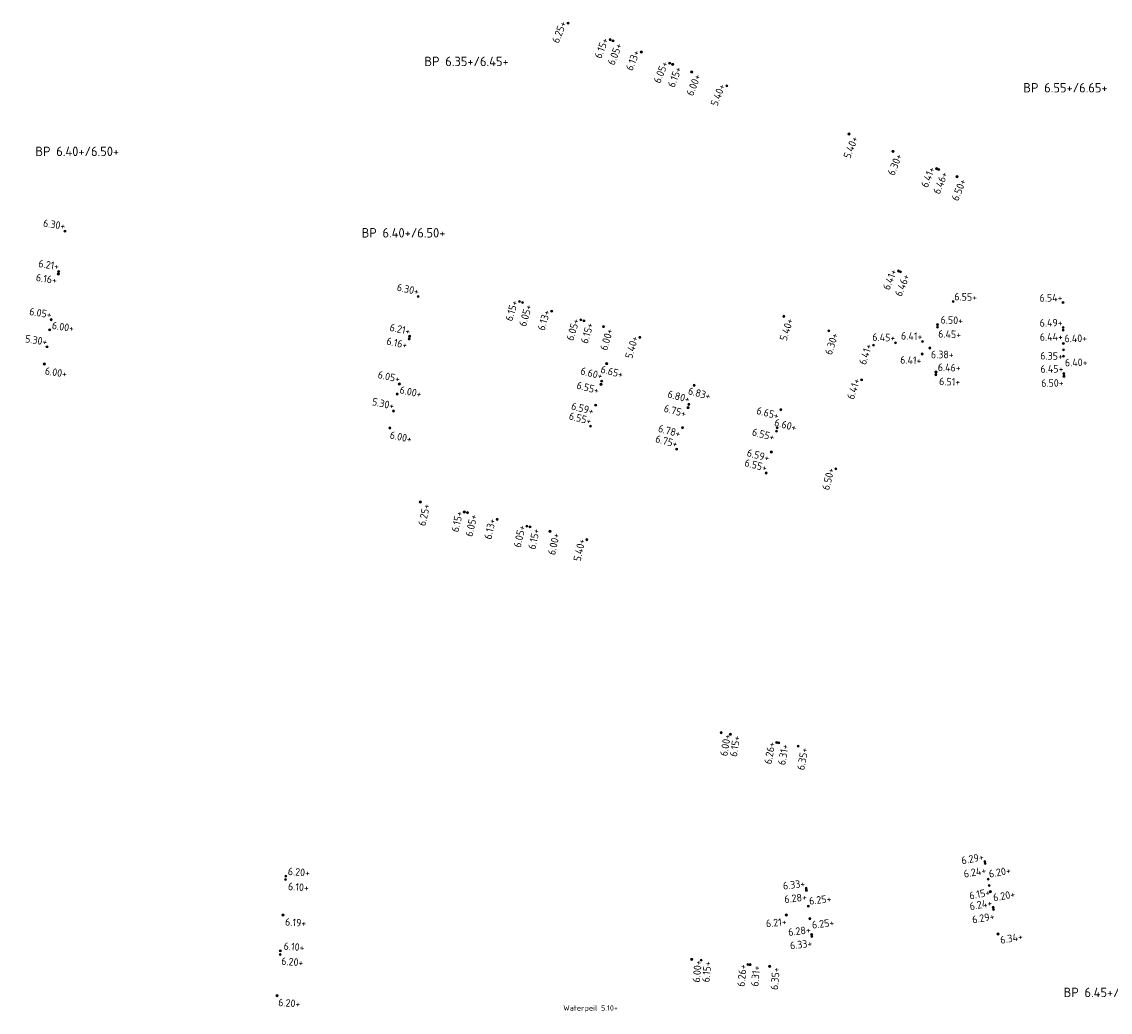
# Model space of a CAD drawing. Extents: x 168267 to 168723, y 448732 to 449595.
# Tile 19 of 32: x 168371 to 168474, y 449246 to 449340. Entities that reach past the tile are written whole.
import ezdxf
from ezdxf.enums import TextEntityAlignment as Align

# ---------------------------------------------------------------- set-up
doc = ezdxf.new("R2010")
doc.units = 0
doc.header["$MEASUREMENT"] = 0
for name, color, linetype, lineweight in [('N-PV-OG-SP_PEIL_0200_BOUWPEIL-T', 30, 'Continuous', 0), ('N-PV-OG-SP_PEIL_0500_KAVELPEIL-S', 140, 'Continuous', 0), ('N-PV-OG-SP_PEIL_0500_WEGPEIL-S', 210, 'Continuous', 0), ('N-PV-OG-SP_PEIL_0500_WEGPEIL_GOOT-S', 190, 'Continuous', 0), ('N-PV-OG-SP_PEIL_BOUWPEIL-S', 30, 'Continuous', 0)]:
    doc.layers.add(name, color=color, linetype=linetype, lineweight=lineweight)
doc.styles.add('NLCS-ISO', font='NLCS-ISO.ttf')
doc.styles.add('NLCS-ISO-M200-T25', font='NLCS-ISO.ttf', dxfattribs={"height": 0.5})

# ---------------------------------------------------------------- blocks, each defined once
blk = doc.blocks.new('*U5')
h = blk.add_hatch(color=256)
h.dxf.hatch_style = 1
edge = h.paths.add_edge_path()
edge.add_arc((0, 0), 0.25, 0, 360)
blk.add_circle((0, 0), 0.25)
at = {"ltscale": 0.1, "style": 'NLCS-ISO'}
blk.add_attdef('NAP', text='', height=1.8, dxfattribs=at).set_placement((4.412337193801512, -2.986305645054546), align=Align.BOTTOM_RIGHT)
blk = doc.blocks.new('*U15')
h = blk.add_hatch(color=256)
h.dxf.hatch_style = 1
edge = h.paths.add_edge_path()
edge.add_arc((0, 0), 0.25, 0, 360)
blk.add_circle((0, 0), 0.25)
at = {"ltscale": 0.1, "style": 'NLCS-ISO'}
blk.add_attdef('NAP', text='', height=1.8, dxfattribs=at).set_placement((4.412337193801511, -0.253694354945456), align=Align.BOTTOM_RIGHT)
blk = doc.blocks.new('*U7')
h = blk.add_hatch(color=256)
h.dxf.hatch_style = 1
edge = h.paths.add_edge_path()
edge.add_arc((0, 0), 0.25, 0, 360)
blk.add_circle((0, 0), 0.25)
at = {"ltscale": 0.1, "style": 'NLCS-ISO'}
blk.add_attdef('NAP', text='', height=1.8, dxfattribs=at).set_placement((-0.09233719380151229, -2.986305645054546), align=Align.BOTTOM_RIGHT)
blk = doc.blocks.new('SOG-PEIL_HD-SO')
h = blk.add_hatch(color=256)
h.dxf.hatch_style = 1
edge = h.paths.add_edge_path()
edge.add_arc((0, 0), 0.25, 0, 360)
blk.add_circle((0, 0), 0.25)
at = {"ltscale": 0.1, "style": 'NLCS-ISO'}
blk.add_attdef('NAP', text='', height=1.8, dxfattribs=at).set_placement((-0.0923371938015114, -0.2536943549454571), align=Align.BOTTOM_RIGHT)
blk = doc.blocks.new('*U3')
h = blk.add_hatch(color=256)
h.dxf.hatch_style = 1
edge = h.paths.add_edge_path()
edge.add_arc((0, 0), 0.25, 0, 360)
blk.add_circle((0, 0), 0.25)
at = {"ltscale": 0.1, "style": 'NLCS-ISO'}
blk.add_attdef('NAP', text='', height=1.8, dxfattribs=at).set_placement((-0.09233719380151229, -2.986305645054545), align=Align.BOTTOM_RIGHT)
blk = doc.blocks.new('*U13')
h = blk.add_hatch(color=256)
h.dxf.hatch_style = 1
edge = h.paths.add_edge_path()
edge.add_arc((0, 0), 0.25, 0, 360)
blk.add_circle((0, 0), 0.25)
at = {"ltscale": 0.1, "style": 'NLCS-ISO'}
blk.add_attdef('NAP', text='', height=1.8, dxfattribs=at).set_placement((-0.0923371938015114, -0.2536943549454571), align=Align.BOTTOM_RIGHT)
blk = doc.blocks.new('*U4')
h = blk.add_hatch(color=256)
h.dxf.hatch_style = 1
edge = h.paths.add_edge_path()
edge.add_arc((0, 0), 0.25, 0, 360)
blk.add_circle((0, 0), 0.25)
at = {"ltscale": 0.1, "style": 'NLCS-ISO'}
blk.add_attdef('NAP', text='', height=1.8, dxfattribs=at).set_placement((4.412337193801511, -0.2536943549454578), align=Align.BOTTOM_RIGHT)
blk = doc.blocks.new('*U9')
h = blk.add_hatch(color=256)
h.dxf.hatch_style = 1
edge = h.paths.add_edge_path()
edge.add_arc((0, 0), 0.25, 0, 360)
blk.add_circle((0, 0), 0.25)
at = {"ltscale": 0.1, "style": 'NLCS-ISO'}
blk.add_attdef('NAP', text='', height=1.8, dxfattribs=at).set_placement((-0.0923371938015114, -0.2536943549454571), align=Align.BOTTOM_RIGHT)
blk = doc.blocks.new('*U10')
h = blk.add_hatch(color=256)
h.dxf.hatch_style = 1
edge = h.paths.add_edge_path()
edge.add_arc((0, 0), 0.25, 0, 360)
blk.add_circle((0, 0), 0.25)
at = {"ltscale": 0.1, "style": 'NLCS-ISO'}
blk.add_attdef('NAP', text='', height=1.8, dxfattribs=at).set_placement((-0.0923371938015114, -0.2536943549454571), align=Align.BOTTOM_RIGHT)
blk = doc.blocks.new('*U8')
h = blk.add_hatch(color=256)
h.dxf.hatch_style = 1
edge = h.paths.add_edge_path()
edge.add_arc((0, 0), 0.25, 0, 360)
blk.add_circle((0, 0), 0.25)
at = {"ltscale": 0.1, "style": 'NLCS-ISO'}
blk.add_attdef('NAP', text='', height=1.8, dxfattribs=at).set_placement((4.412337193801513, -0.2536943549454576), align=Align.BOTTOM_RIGHT)
blk = doc.blocks.new('SOG-PEIL_BOUWPEIL-SO')
at = {"layer": 'Defpoints'}
blk.add_point((0, 0), dxfattribs=at)
at = {"layer": 'N-PV-OG-SP_PEIL_0200_BOUWPEIL-T', "style": 'NLCS-ISO'}
for tag, p in [('BOUWPEIL-DEF', (-4.400687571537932e-16, 0)), ('BOUWPEIL-SP', (-7.267471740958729e-17, 0))]:
    blk.add_attdef(tag, text='', height=0.9, dxfattribs=at).set_placement(p, align=Align.MIDDLE)
blk = doc.blocks.new('*U14')
h = blk.add_hatch(color=256)
h.dxf.hatch_style = 1
edge = h.paths.add_edge_path()
edge.add_arc((0, 0), 0.25, 0, 360)
blk.add_circle((0, 0), 0.25)
at = {"ltscale": 0.1, "style": 'NLCS-ISO'}
blk.add_attdef('NAP', text='', height=1.8, dxfattribs=at).set_placement((-0.09233719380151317, -0.2536943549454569), align=Align.BOTTOM_RIGHT)
blk = doc.blocks.new('*U38')
h = blk.add_hatch(color=256)
h.dxf.hatch_style = 1
edge = h.paths.add_edge_path()
edge.add_arc((0, 0), 0.25, 0, 360)
blk.add_circle((0, 0), 0.25)
at = {"ltscale": 0.1, "style": 'NLCS-ISO'}
blk.add_attdef('NAP', text='', height=1.8, dxfattribs=at).set_placement((4.412337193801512, -2.986305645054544), align=Align.BOTTOM_RIGHT)
blk = doc.blocks.new('*U6')
h = blk.add_hatch(color=256)
h.dxf.hatch_style = 1
edge = h.paths.add_edge_path()
edge.add_arc((0, 0), 0.25, 0, 360)
blk.add_circle((0, 0), 0.25)
at = {"ltscale": 0.1, "style": 'NLCS-ISO'}
blk.add_attdef('NAP', text='', height=1.8, dxfattribs=at).set_placement((-0.0923371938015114, -0.2536943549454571), align=Align.BOTTOM_RIGHT)
blk = doc.blocks.new('*U62')
h = blk.add_hatch(color=256)
h.dxf.hatch_style = 1
edge = h.paths.add_edge_path()
edge.add_arc((0, 0), 0.25, 0, 360)
blk.add_circle((0, 0), 0.25)
at = {"ltscale": 0.1, "style": 'NLCS-ISO'}
blk.add_attdef('NAP', text='', height=1.8, dxfattribs=at).set_placement((-0.0923371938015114, -0.2536943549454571), align=Align.BOTTOM_RIGHT)
blk = doc.blocks.new('*U45')
h = blk.add_hatch(color=256)
h.dxf.hatch_style = 1
edge = h.paths.add_edge_path()
edge.add_arc((0, 0), 0.25, 0, 360)
blk.add_circle((0, 0), 0.25)
at = {"ltscale": 0.1, "style": 'NLCS-ISO'}
blk.add_attdef('NAP', text='', height=1.8, dxfattribs=at).set_placement((-0.09233719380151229, -2.986305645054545), align=Align.BOTTOM_RIGHT)
blk = doc.blocks.new('*U33')
h = blk.add_hatch(color=256)
h.dxf.hatch_style = 1
edge = h.paths.add_edge_path()
edge.add_arc((0, 0), 0.25, 0, 360)
blk.add_circle((0, 0), 0.25)
at = {"ltscale": 0.1, "style": 'NLCS-ISO'}
blk.add_attdef('NAP', text='', height=1.8, dxfattribs=at).set_placement((-0.09233719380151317, -0.2536943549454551), align=Align.BOTTOM_RIGHT)
blk = doc.blocks.new('*U40')
h = blk.add_hatch(color=256)
h.dxf.hatch_style = 1
edge = h.paths.add_edge_path()
edge.add_arc((0, 0), 0.25, 0, 360)
blk.add_circle((0, 0), 0.25)
at = {"ltscale": 0.1, "style": 'NLCS-ISO'}
blk.add_attdef('NAP', text='', height=1.8, dxfattribs=at).set_placement((4.412337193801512, -2.986305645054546), align=Align.BOTTOM_RIGHT)

msp = doc.modelspace()

# ---------------------------------------------------------------- block references
at = {"layer": 'N-PV-OG-SP_PEIL_0500_KAVELPEIL-S'}
for name, p, xscale, yscale, zscale, rotation, values in [('SOG-PEIL_HD-SO', (168422.5430179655, 449339.9685734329), 0.4000000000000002, 0.4000000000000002, 0.4000000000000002, 68.44419484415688, {'NAP': '6.25+'}), ('*U3', (168459.5594123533, 449325.345764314), 0.4000000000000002, 0.4000000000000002, 0.4000000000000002, 68.44419484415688, {'NAP': '6.50+'}), ('*U62', (168374.6597465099, 449320.1547934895), 0.4, 0.4, 0.4, 351.2467815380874, {'NAP': '6.30+'}), ('*U62', (168408.2817078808, 449313.93129565), 0.4, 0.4, 0.4, 347.849510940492, {'NAP': '6.30+'}), ('*U9', (168469.6432503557, 449313.3587902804), 0.4, 0.4, 0.4, 0.9753737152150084, {'NAP': '6.54+'}), ('*U3', (168444.4425802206, 449271.1124554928), 0.3999999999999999, 0.3999999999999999, 0.3999999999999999, 80.00000000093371, {'NAP': '6.35+'}), ('*U3', (168441.731145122, 449250.1468858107), 0.3999999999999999, 0.3999999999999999, 0.3999999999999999, 84.86855603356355, {'NAP': '6.35+'})]:
    msp.add_blockref(name, p, dxfattribs=dict(at, xscale=xscale, yscale=yscale, zscale=zscale, rotation=rotation)).add_auto_attribs(values)
ref = msp.add_blockref('*U8', (168459.1885128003, 449313.4607416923), dxfattribs=dict(at, xscale=0.4, yscale=0.4, zscale=0.4, rotation=358.1145108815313))
ref.add_attrib('NAP', '6.55+', dxfattribs={"layer": '0', "ltscale": 0.1, "height": 0.7200000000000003, "rotation": 358.1145108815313, "style": 'NLCS-ISO'}).set_placement((168461.4528804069, 449313.2846662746), align=Align.BOTTOM_RIGHT)
ref = msp.add_blockref('*U38', (168463.4626536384, 449253.2289784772), dxfattribs=dict(at, xscale=0.4000000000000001, yscale=0.4000000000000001, zscale=0.4000000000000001, rotation=10.28368609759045))
ref.add_attrib('NAP', '6.34+', dxfattribs={"layer": '0', "ltscale": 0.1, "height": 0.7200000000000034, "rotation": 10.28368609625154, "style": 'NLCS-ISO'}).set_placement((168465.9083887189, 449252.4587000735), align=Align.BOTTOM_RIGHT)
at = {"layer": 'N-PV-OG-SP_PEIL_0500_WEGPEIL-S'}
for name, p, xscale, yscale, zscale, rotation, values in [('SOG-PEIL_HD-SO', (168426.5422766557, 449338.3887221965), 0.4000000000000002, 0.4000000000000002, 0.4000000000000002, 68.44419484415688, {'NAP': '6.15+'}), ('*U3', (168426.8212947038, 449338.2785000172), 0.4000000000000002, 0.4000000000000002, 0.4000000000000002, 68.44419484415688, {'NAP': '6.05+'}), ('SOG-PEIL_HD-SO', (168429.5184691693, 449337.2130189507), 0.4000000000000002, 0.4000000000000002, 0.4000000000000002, 68.44419484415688, {'NAP': '6.13+'}), ('SOG-PEIL_HD-SO', (168432.2156436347, 449336.1475378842), 0.4000000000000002, 0.4000000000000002, 0.4000000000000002, 68.44419484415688, {'NAP': '6.05+'}), ('*U3', (168432.4946616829, 449336.037315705), 0.4000000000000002, 0.4000000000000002, 0.4000000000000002, 68.44419484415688, {'NAP': '6.15+'}), ('*U3', (168434.3082789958, 449335.3208715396), 0.4000000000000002, 0.4000000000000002, 0.4000000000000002, 68.44419484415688, {'NAP': '6.00+'}), ('SOG-PEIL_HD-SO', (168437.6564955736, 449333.9982053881), 0.4000000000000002, 0.4000000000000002, 0.4000000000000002, 68.44419484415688, {'NAP': '5.40+'}), ('*U3', (168449.2822475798, 449329.4056145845), 0.4000000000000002, 0.4000000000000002, 0.4000000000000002, 68.44419484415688, {'NAP': '5.40+'}), ('*U3', (168453.4675183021, 449327.7522818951), 0.4000000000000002, 0.4000000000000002, 0.4000000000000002, 68.44419484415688, {'NAP': '6.30+'}), ('*U13', (168457.6248872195, 449326.1099714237), 0.4000000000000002, 0.4000000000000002, 0.4000000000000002, 68.44419484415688, {'NAP': '6.41+'}), ('*U3', (168457.8108992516, 449326.0364899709), 0.4000000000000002, 0.4000000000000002, 0.4000000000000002, 68.44419484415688, {'NAP': '6.46+'}), ('SOG-PEIL_HD-SO', (168374.0669172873, 449316.3203504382), 0.4, 0.4, 0.4, 351.2467815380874, {'NAP': '6.21+'}), ('*U3', (168374.0313201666, 449316.0728975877), 0.4, 0.4, 0.4, 351.2467815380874, {'NAP': '6.16+'}), ('*U13', (168453.9906530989, 449316.3641312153), 0.4000000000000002, 0.4000000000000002, 0.4000000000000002, 68.44419484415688, {'NAP': '6.41+'}), ('*U3', (168454.176665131, 449316.2906497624), 0.4000000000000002, 0.4000000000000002, 0.4000000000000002, 68.44419484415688, {'NAP': '6.46+'}), ('*U6', (168373.3577220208, 449311.7322353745), 0.4, 0.4, 0.4, 351.2467815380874, {'NAP': '6.05+'}), ('SOG-PEIL_HD-SO', (168417.9200281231, 449313.4556425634), 0.4000000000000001, 0.4000000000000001, 0.4000000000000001, 73.3926444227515, {'NAP': '6.15+'}), ('*U3', (168418.2075138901, 449313.3698991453), 0.4000000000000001, 0.4000000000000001, 0.4000000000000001, 73.3926444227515, {'NAP': '6.05+'}), ('SOG-PEIL_HD-SO', (168420.9865429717, 449312.541046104), 0.4000000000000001, 0.4000000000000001, 0.4000000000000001, 73.3926444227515, {'NAP': '6.13+'}), ('SOG-PEIL_HD-SO', (168423.7655720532, 449311.7121930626), 0.4000000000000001, 0.4000000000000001, 0.4000000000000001, 73.3926444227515, {'NAP': '6.05+'}), ('*U3', (168443.0762719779, 449312.0435739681), 0.4, 0.4, 0.4, 72.20571793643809, {'NAP': '5.40+'}), ('SOG-PEIL_HD-SO', (168469.6555658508, 449310.978705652), 0.4, 0.4, 0.4, 0.9753737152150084, {'NAP': '6.49+'}), ('SOG-PEIL_HD-SO', (168407.4626958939, 449310.13872141), 0.4, 0.4, 0.4, 347.849510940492, {'NAP': '6.21+'}), ('*U3', (168424.0530578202, 449311.6264496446), 0.4000000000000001, 0.4000000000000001, 0.4000000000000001, 73.3926444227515, {'NAP': '6.15+'}), ('*U3', (168425.921715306, 449311.069117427), 0.4000000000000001, 0.4000000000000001, 0.4000000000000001, 73.3926444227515, {'NAP': '6.00+'}), ('*U3', (168447.3609915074, 449310.6683726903), 0.4, 0.4, 0.4, 72.20571793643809, {'NAP': '6.30+'}), ('*U3', (168469.6622955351, 449310.7287961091), 0.4, 0.4, 0.4, 0.9753737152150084, {'NAP': '6.44+'}), ('*U6', (168372.9562783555, 449309.1356875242), 0.4, 0.4, 0.4, 351.2467815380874, {'NAP': '5.30+'}), ('*U3', (168407.4124975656, 449309.8938128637), 0.4, 0.4, 0.4, 347.849510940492, {'NAP': '6.16+'}), ('SOG-PEIL_HD-SO', (168429.3715445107, 449310.0401964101), 0.4000000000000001, 0.4000000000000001, 0.4000000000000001, 73.3926444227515, {'NAP': '5.40+'}), ('*U10', (168453.7051764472, 449309.5290728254), 0.4, 0.4, 0.4, 358.1145108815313, {'NAP': '6.45+'}), ('*U10', (168456.2817385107, 449309.6585093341), 0.4, 0.4, 0.4, 358.1145108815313, {'NAP': '6.41+'}), ('*U13', (168451.6171462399, 449309.302339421), 0.4, 0.4, 0.4, 72.20571793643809, {'NAP': '6.41+'}), ('*U40', (168426.2199032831, 449307.5365472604), 0.4, 0.4, 0.4, 345.415526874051, {'NAP': '6.65+'}), ('*U7', (168456.2343079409, 449308.4594469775), 0.4, 0.4, 0.4, 358.1145108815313, {'NAP': '6.41+'}), ('*U6', (168406.4828606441, 449305.6006953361), 0.4, 0.4, 0.4, 347.849510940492, {'NAP': '6.05+'}), ('*U33', (168425.7375062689, 449305.8803601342), 0.4, 0.4, 0.4, 345.415526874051, {'NAP': '6.60+'}), ('SOG-PEIL_HD-SO', (168469.729692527, 449306.5893806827), 0.4, 0.4, 0.4, 0.9753737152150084, {'NAP': '6.45+'}), ('*U7', (168425.674249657, 449305.5662214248), 0.4, 0.4, 0.4, 345.415526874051, {'NAP': '6.55+'}), ('*U40', (168434.5478175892, 449305.4771067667), 0.4, 0.4, 0.4, 345.0824272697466, {'NAP': '6.83+'}), ('*U13', (168450.4797566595, 449305.9970031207), 0.4, 0.4, 0.4, 72.20571793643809, {'NAP': '6.41+'}), ('*U3', (168469.733948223, 449306.3394169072), 0.4, 0.4, 0.4, 0.9753737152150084, {'NAP': '6.50+'}), ('*U33', (168434.040957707, 449303.6648124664), 0.4, 0.4, 0.4, 345.0824272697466, {'NAP': '6.80+'}), ('*U6', (168405.9282540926, 449303.0324996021), 0.4, 0.4, 0.4, 347.849510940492, {'NAP': '5.30+'}), ('*U7', (168425.168849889, 449303.5868710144), 0.4, 0.4, 0.4, 345.415526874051, {'NAP': '6.59+'}), ('*U7', (168433.9631013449, 449303.3552402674), 0.4, 0.4, 0.4, 345.0824272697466, {'NAP': '6.75+'}), ('*U33', (168424.6700471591, 449301.5887830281), 0.4, 0.4, 0.4, 345.415526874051, {'NAP': '6.55+'}), ('*U7', (168442.7962520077, 449303.153521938), 0.4, 0.4, 0.4, 345.415526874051, {'NAP': '6.65+'}), ('*U7', (168433.4375052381, 449301.4404543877), 0.4, 0.4, 0.4, 345.0824272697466, {'NAP': '6.78+'}), ('*U7', (168442.3711646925, 449301.1150606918), 0.4, 0.4, 0.4, 345.415526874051, {'NAP': '6.55+'}), ('*U15', (168442.4412723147, 449301.4260288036), 0.4, 0.4, 0.4, 345.415526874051, {'NAP': '6.60+'}), ('*U33', (168432.8734183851, 449299.4002399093), 0.4, 0.4, 0.4, 345.0824272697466, {'NAP': '6.75+'}), ('*U7', (168441.8867251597, 449299.13012631), 0.4, 0.4, 0.4, 345.415526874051, {'NAP': '6.59+'}), ('*U33', (168441.3879224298, 449297.1320383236), 0.4, 0.4, 0.4, 345.415526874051, {'NAP': '6.55+'}), ('*U13', (168448.0315944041, 449297.5208072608), 0.4, 0.4, 0.4, 75.64539128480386, {'NAP': '6.50+'}), ('*U45', (168408.4799427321, 449294.3633621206), 0.4000000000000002, 0.4000000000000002, 0.4000000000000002, 77.26924612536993, {'NAP': '6.25+'}), ('SOG-PEIL_HD-SO', (168412.6742332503, 449293.4157719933), 0.4000000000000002, 0.4000000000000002, 0.4000000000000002, 77.26924612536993, {'NAP': '6.15+'}), ('*U3', (168412.9668581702, 449293.3496610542), 0.4000000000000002, 0.4000000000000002, 0.4000000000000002, 77.26924612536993, {'NAP': '6.05+'}), ('SOG-PEIL_HD-SO', (168415.795565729, 449292.7105886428), 0.4000000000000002, 0.4000000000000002, 0.4000000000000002, 77.26924612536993, {'NAP': '6.13+'}), ('SOG-PEIL_HD-SO', (168418.6242732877, 449292.0715162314), 0.4000000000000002, 0.4000000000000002, 0.4000000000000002, 77.26924612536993, {'NAP': '6.05+'}), ('*U3', (168418.9168982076, 449292.0054052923), 0.4000000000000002, 0.4000000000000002, 0.4000000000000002, 77.26924612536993, {'NAP': '6.15+'}), ('*U3', (168420.8189601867, 449291.5756841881), 0.4000000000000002, 0.4000000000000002, 0.4000000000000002, 77.26924612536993, {'NAP': '6.00+'}), ('SOG-PEIL_HD-SO', (168424.3304592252, 449290.7823529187), 0.4000000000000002, 0.4000000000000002, 0.4000000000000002, 77.26924612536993, {'NAP': '5.40+'}), ('*U3', (168437.1057624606, 449272.4061344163), 0.3999999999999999, 0.3999999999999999, 0.3999999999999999, 80.00000000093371, {'NAP': '6.00+'}), ('*U3', (168437.9920894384, 449272.2498510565), 0.3999999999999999, 0.3999999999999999, 0.3999999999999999, 80.00000000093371, {'NAP': '6.15+'}), ('*U14', (168442.3941800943, 449271.4736437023), 0.3999999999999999, 0.3999999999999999, 0.3999999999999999, 80.00000000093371, {'NAP': '6.26+'}), ('*U3', (168442.5911416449, 449271.4389140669), 0.3999999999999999, 0.3999999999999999, 0.3999999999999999, 80.00000000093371, {'NAP': '6.31+'}), ('*U14', (168462.2094287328, 449260.1362085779), 0.4000000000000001, 0.4000000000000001, 0.4000000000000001, 10.28368609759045, {'NAP': '6.29+'}), ('*U3', (168462.2451331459, 449259.9394213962), 0.4000000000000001, 0.4000000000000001, 0.4000000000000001, 10.28368609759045, {'NAP': '6.24+'}), ('*U14', (168445.2024252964, 449257.5922579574), 0.4, 0.4, 0.4, 6.73105630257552, {'NAP': '6.33+'}), ('*U3', (168445.2258671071, 449257.3936365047), 0.4, 0.4, 0.4, 6.73105630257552, {'NAP': '6.28+'}), ('*U14', (168463.002066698, 449255.7675331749), 0.4000000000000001, 0.4000000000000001, 0.4000000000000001, 10.28368609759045, {'NAP': '6.24+'}), ('*U3', (168463.0377711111, 449255.5707459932), 0.4000000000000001, 0.4000000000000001, 0.4000000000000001, 10.28368609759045, {'NAP': '6.29+'}), ('*U14', (168445.7228334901, 449253.1828617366), 0.4, 0.4, 0.4, 6.73105630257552, {'NAP': '6.28+'}), ('*U3', (168445.7462753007, 449252.9842402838), 0.4, 0.4, 0.4, 6.73105630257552, {'NAP': '6.33+'}), ('*U3', (168434.3110037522, 449250.8132206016), 0.3999999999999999, 0.3999999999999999, 0.3999999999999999, 84.86855603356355, {'NAP': '6.00+'}), ('*U3', (168435.2073966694, 449250.7327237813), 0.3999999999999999, 0.3999999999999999, 0.3999999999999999, 84.86855603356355, {'NAP': '6.15+'}), ('*U14', (168439.6594814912, 449250.3329229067), 0.3999999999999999, 0.3999999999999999, 0.3999999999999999, 84.86855603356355, {'NAP': '6.26+'}), ('*U3', (168439.8586799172, 449250.3150347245), 0.3999999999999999, 0.3999999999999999, 0.3999999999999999, 84.86855603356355, {'NAP': '6.31+'})]:
    msp.add_blockref(name, p, dxfattribs=dict(at, xscale=xscale, yscale=yscale, zscale=zscale, rotation=rotation)).add_auto_attribs(values)
ref = msp.add_blockref('*U4', (168457.7079938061, 449311.2568004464), dxfattribs=dict(at, xscale=0.4, yscale=0.4, zscale=0.4, rotation=358.1145108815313))
ref.add_attrib('NAP', '6.50+', dxfattribs={"layer": '0', "ltscale": 0.1, "height": 0.7200000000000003, "rotation": 358.1145108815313, "style": 'NLCS-ISO'}).set_placement((168460.1162834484, 449311.075987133), align=Align.BOTTOM_RIGHT)
ref = msp.add_blockref('*U8', (168373.2083841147, 449310.7663139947), dxfattribs=dict(at, xscale=0.4, yscale=0.4, zscale=0.4, rotation=351.2467815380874))
ref.add_attrib('NAP', '6.00+', dxfattribs={"layer": '0', "ltscale": 0.1, "height": 0.7199999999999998, "rotation": 351.2467815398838, "style": 'NLCS-ISO'}).set_placement((168375.4354498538, 449310.3207341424), align=Align.BOTTOM_RIGHT)
ref = msp.add_blockref('*U5', (168457.7022419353, 449311.0068664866), dxfattribs=dict(at, xscale=0.4, yscale=0.4, zscale=0.4, rotation=358.1145108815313))
ref.add_attrib('NAP', '6.45+', dxfattribs={"layer": '0', "ltscale": 0.1, "height": 0.7200000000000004, "rotation": 358.1145108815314, "style": 'NLCS-ISO'}).set_placement((168459.9306461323, 449309.7383383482), align=Align.BOTTOM_RIGHT)
ref = msp.add_blockref('*U4', (168469.6812977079, 449309.4589759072), dxfattribs=dict(at, xscale=0.4, yscale=0.4, zscale=0.4, rotation=0.9753737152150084))
ref.add_attrib('NAP', '6.40+', dxfattribs={"layer": '0', "ltscale": 0.1, "height": 0.7200000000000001, "rotation": 0.9753737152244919, "style": 'NLCS-ISO'}).set_placement((168471.951631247, 449309.3961361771), align=Align.BOTTOM_RIGHT)
ref = msp.add_blockref('*U5', (168469.7015852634, 449308.2591475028), dxfattribs=dict(at, xscale=0.4, yscale=0.4, zscale=0.4, rotation=0.9753737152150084))
ref.add_attrib('NAP', '6.40+', dxfattribs={"layer": '0', "ltscale": 0.1, "height": 0.72, "rotation": 0.9753737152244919, "style": 'NLCS-ISO'}).set_placement((168471.9905253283, 449307.1034216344), align=Align.BOTTOM_RIGHT)
ref = msp.add_blockref('*U38', (168372.7041725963, 449307.5050610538), dxfattribs=dict(at, xscale=0.4, yscale=0.4, zscale=0.4, rotation=351.2467815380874))
ref.add_attrib('NAP', '6.00+', dxfattribs={"layer": '0', "ltscale": 0.1, "height": 0.7199999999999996, "rotation": 351.2467815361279, "style": 'NLCS-ISO'}).set_placement((168374.7649000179, 449305.9791674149), align=Align.BOTTOM_RIGHT)
ref = msp.add_blockref('*U4', (168457.5561951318, 449306.7393643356), dxfattribs=dict(at, xscale=0.4, yscale=0.4, zscale=0.4, rotation=358.1145108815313))
ref.add_attrib('NAP', '6.46+', dxfattribs={"layer": '0', "ltscale": 0.1, "height": 0.7200000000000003, "rotation": 358.1145108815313, "style": 'NLCS-ISO'}).set_placement((168459.8925237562, 449306.5609199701), align=Align.BOTTOM_RIGHT)
ref = msp.add_blockref('*U5', (168457.5479696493, 449306.4894996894), dxfattribs=dict(at, xscale=0.4, yscale=0.4, zscale=0.4, rotation=358.1145108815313))
ref.add_attrib('NAP', '6.51+', dxfattribs={"layer": '0', "ltscale": 0.1, "height": 0.7200000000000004, "rotation": 358.1145108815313, "style": 'NLCS-ISO'}).set_placement((168459.8483348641, 449305.218602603), align=Align.BOTTOM_RIGHT)
ref = msp.add_blockref('*U8', (168406.2765458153, 449304.6453210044), dxfattribs=dict(at, xscale=0.4, yscale=0.4, zscale=0.4, rotation=347.849510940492))
ref.add_attrib('NAP', '6.00+', dxfattribs={"layer": '0', "ltscale": 0.1, "height": 0.7199999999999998, "rotation": 347.8495109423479, "style": 'NLCS-ISO'}).set_placement((168408.4732932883, 449304.0685509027), align=Align.BOTTOM_RIGHT)
ref = msp.add_blockref('*U38', (168405.57996237, 449301.4196781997), dxfattribs=dict(at, xscale=0.4, yscale=0.4, zscale=0.4, rotation=347.849510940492))
ref.add_attrib('NAP', '6.00+', dxfattribs={"layer": '0', "ltscale": 0.1, "height": 0.7199999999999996, "rotation": 347.8495109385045, "style": 'NLCS-ISO'}).set_placement((168407.5466457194, 449299.7743498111), align=Align.BOTTOM_RIGHT)
ref = msp.add_blockref('*U15', (168395.6822459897, 449258.7424613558), dxfattribs=dict(at, xscale=0.4, yscale=0.4, zscale=0.4, rotation=355.8147912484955))
ref.add_attrib('NAP', '6.20+', dxfattribs={"layer": '0', "ltscale": 0.1, "height": 0.720000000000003, "rotation": 355.8147912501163, "style": 'NLCS-ISO'}).set_placement((168397.9377244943, 449258.4756656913), align=Align.BOTTOM_RIGHT)
ref = msp.add_blockref('*U8', (168462.5164866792, 449258.4438388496), dxfattribs=dict(at, xscale=0.4000000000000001, yscale=0.4000000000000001, zscale=0.4000000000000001, rotation=10.28368609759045))
ref.add_attrib('NAP', '6.20+', dxfattribs={"layer": '0', "ltscale": 0.1, "height": 0.7200000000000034, "rotation": 10.28368610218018, "style": 'NLCS-ISO'}).set_placement((168464.7670891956, 449258.7490461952), align=Align.BOTTOM_RIGHT)
ref = msp.add_blockref('*U5', (168395.658000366, 449258.4111277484), dxfattribs=dict(at, xscale=0.4, yscale=0.4, zscale=0.4, rotation=355.8147912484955))
ref.add_attrib('NAP', '6.10+', dxfattribs={"layer": '0', "ltscale": 0.1, "height": 0.720000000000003, "rotation": 355.8147912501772, "style": 'NLCS-ISO'}).set_placement((168397.8337076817, 449257.0542023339), align=Align.BOTTOM_RIGHT)
ref = msp.add_blockref('*U8', (168445.4040248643, 449255.8841134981), dxfattribs=dict(at, xscale=0.4, yscale=0.4, zscale=0.4, rotation=6.73105630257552))
ref.add_attrib('NAP', '6.25+', dxfattribs={"layer": '0', "ltscale": 0.1, "height": 0.7200000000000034, "rotation": 6.731056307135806, "style": 'NLCS-ISO'}).set_placement((168447.6692146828, 449256.0492749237), align=Align.BOTTOM_RIGHT)
ref = msp.add_blockref('*U38', (168462.7307131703, 449257.2631156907), dxfattribs=dict(at, xscale=0.4000000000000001, yscale=0.4000000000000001, zscale=0.4000000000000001, rotation=10.28368609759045))
ref.add_attrib('NAP', '6.20+', dxfattribs={"layer": '0', "ltscale": 0.1, "height": 0.7200000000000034, "rotation": 10.28368609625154, "style": 'NLCS-ISO'}).set_placement((168465.1764482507, 449256.492837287), align=Align.BOTTOM_RIGHT)
ref = msp.add_blockref('*U5', (168395.410757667, 449255.0323812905), dxfattribs=dict(at, xscale=0.4, yscale=0.4, zscale=0.4, rotation=355.8147912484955))
ref.add_attrib('NAP', '6.19+', dxfattribs={"layer": '0', "ltscale": 0.1, "height": 0.720000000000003, "rotation": 355.8147912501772, "style": 'NLCS-ISO'}).set_placement((168397.5864649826, 449253.6754558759), align=Align.BOTTOM_RIGHT)
ref = msp.add_blockref('*U38', (168445.5446757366, 449254.692384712), dxfattribs=dict(at, xscale=0.4, yscale=0.4, zscale=0.4, rotation=6.73105630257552))
ref.add_attrib('NAP', '6.25+', dxfattribs={"layer": '0', "ltscale": 0.1, "height": 0.7200000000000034, "rotation": 6.731056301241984, "style": 'NLCS-ISO'}).set_placement((168447.9379802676, 449253.7720356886), align=Align.BOTTOM_RIGHT)
ref = msp.add_blockref('*U15', (168395.1619204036, 449251.6318439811), dxfattribs=dict(at, xscale=0.4, yscale=0.4, zscale=0.4, rotation=355.8147912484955))
ref.add_attrib('NAP', '6.10+', dxfattribs={"layer": '0', "ltscale": 0.1, "height": 0.720000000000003, "rotation": 355.8147912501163, "style": 'NLCS-ISO'}).set_placement((168397.4173989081, 449251.3650483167), align=Align.BOTTOM_RIGHT)
ref = msp.add_blockref('*U5', (168395.1364785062, 449251.2841624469), dxfattribs=dict(at, xscale=0.4, yscale=0.4, zscale=0.4, rotation=355.8147912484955))
ref.add_attrib('NAP', '6.20+', dxfattribs={"layer": '0', "ltscale": 0.1, "height": 0.720000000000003, "rotation": 355.8147912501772, "style": 'NLCS-ISO'}).set_placement((168397.3121858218, 449249.9272370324), align=Align.BOTTOM_RIGHT)
ref = msp.add_blockref('*U5', (168394.8489337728, 449247.3546601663), dxfattribs=dict(at, xscale=0.4, yscale=0.4, zscale=0.4, rotation=355.8147912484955))
ref.add_attrib('NAP', '6.20+', dxfattribs={"layer": '0', "ltscale": 0.1, "height": 0.720000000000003, "rotation": 355.8147912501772, "style": 'NLCS-ISO'}).set_placement((168397.0246410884, 449245.9977347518), align=Align.BOTTOM_RIGHT)
at = {"layer": 'N-PV-OG-SP_PEIL_0500_WEGPEIL_GOOT-S'}
ref = msp.add_blockref('*U5', (168456.9763728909, 449309.0315118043), dxfattribs=dict(at, xscale=0.4, yscale=0.4, zscale=0.4))
ref.add_attrib('NAP', '6.38+', dxfattribs={"layer": '0', "ltscale": 0.1, "height": 0.7200000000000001, "style": 'NLCS-ISO'}).set_placement((168459.2453077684, 449307.8369895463), align=Align.BOTTOM_RIGHT)
for p, xscale, yscale, zscale, rotation, values in [((168469.6905585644, 449308.8590473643), 0.4, 0.4, 0.4, 358.3031852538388, {'NAP': '6.35+'}), ((168462.6242038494, 449257.8501487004), 0.4, 0.4, 0.4, 10.8080734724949, {'NAP': '6.15+'}), ((168443.3198564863, 449255.0424345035), 0.4000000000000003, 0.4000000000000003, 0.4000000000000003, 5.808073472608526, {'NAP': '6.21+'})]:
    msp.add_blockref('*U7', p, dxfattribs=dict(at, xscale=xscale, yscale=yscale, zscale=zscale, rotation=rotation)).add_auto_attribs(values)
at = {"layer": 'N-PV-OG-SP_PEIL_BOUWPEIL-S'}
ref = msp.add_blockref('SOG-PEIL_BOUWPEIL-SO', (168412.8800925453, 449336.3249286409), dxfattribs=at)
ref.add_attrib('BOUWPEIL-SP', 'BP 6.35+/6.45+', dxfattribs={"layer": 'N-PV-OG-SP_PEIL_0200_BOUWPEIL-T', "height": 0.8999999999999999, "style": 'NLCS-ISO'}).set_placement((168412.8800925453, 449336.3249286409), align=Align.MIDDLE)
ref = msp.add_blockref('SOG-PEIL_BOUWPEIL-SO', (168469.8770745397, 449333.815063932), dxfattribs=at)
ref.add_attrib('BOUWPEIL-SP', 'BP 6.55+/6.65+', dxfattribs={"layer": 'N-PV-OG-SP_PEIL_0200_BOUWPEIL-T', "height": 0.8999999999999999, "style": 'NLCS-ISO'}).set_placement((168469.8770745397, 449333.815063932), align=Align.MIDDLE)
ref = msp.add_blockref('SOG-PEIL_BOUWPEIL-SO', (168375.8341691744, 449327.7592431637), dxfattribs=at)
ref.add_attrib('BOUWPEIL-SP', 'BP 6.40+/6.50+', dxfattribs={"layer": 'N-PV-OG-SP_PEIL_0200_BOUWPEIL-T', "height": 0.8999999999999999, "style": 'NLCS-ISO'}).set_placement((168375.8341691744, 449327.7592431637), align=Align.MIDDLE)
ref = msp.add_blockref('SOG-PEIL_BOUWPEIL-SO', (168406.8818796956, 449320.0012385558), dxfattribs=at)
ref.add_attrib('BOUWPEIL-SP', 'BP 6.40+/6.50+', dxfattribs={"layer": 'N-PV-OG-SP_PEIL_0200_BOUWPEIL-T', "height": 0.8999999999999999, "style": 'NLCS-ISO'}).set_placement((168406.8818796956, 449320.0012385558), align=Align.MIDDLE)
ref = msp.add_blockref('SOG-PEIL_BOUWPEIL-SO', (168473.7272069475, 449247.6712815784), dxfattribs=at)
ref.add_attrib('BOUWPEIL-SP', 'BP 6.45+/6.55+', dxfattribs={"layer": 'N-PV-OG-SP_PEIL_0200_BOUWPEIL-T', "height": 0.8999999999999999, "style": 'NLCS-ISO'}).set_placement((168473.7272069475, 449247.6712815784), align=Align.MIDDLE)

# ---------------------------------------------------------------- texts
at = {"layer": 'N-PV-OG-SP_PEIL_0500_WEGPEIL-S', "insert": (168422.0832303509, 449246.4348927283), "char_height": 0.5, "attachment_point": 1, "style": 'NLCS-ISO-M200-T25'}
msp.add_mtext_dynamic_manual_height_columns('Waterpeil 5.10+', width=8.745604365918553, gutter_width=2.5, heights=[0], dxfattribs=at)

doc.saveas('drawing.dxf')
